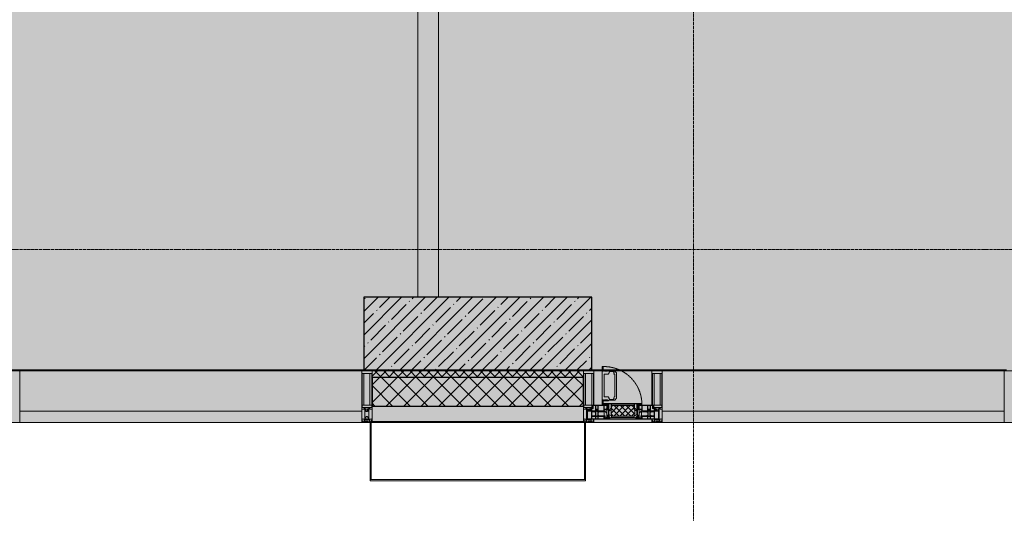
# Model space of a CAD drawing. Header units: millimetres. Extents: x -26894274 to 19789193, y -86687 to 22351.
# Tile 71 of 256: x 49468 to 54218, y -50172 to -47790. Entities that reach past the tile are written whole.
import ezdxf

# ---------------------------------------------------------------- set-up
doc = ezdxf.new("R2010")
doc.units = ezdxf.units.MM
doc.linetypes.add('-D1-02х01', pattern=[3, 2, -1])
doc.linetypes.add('-D1d1-15x02', pattern=[19, 15, -2, 0, -2])
for name, color, linetype, lineweight in [('_0', 7, 'Continuous', 13), ('A-200-M_WALL', 7, 'Continuous', 5), ('A-200-M_WALL_INT', 7, 'Continuous', 5), ('A-200-M_WALL_PAT', 7, 'Continuous', 5), ('A-214-M_CURT_WALL', 7, 'Continuous', 5), ('A-215-M_CURT_PANEL', 7, 'Continuous', 5), ('A-230-M_FLOOR', 7, 'Continuous', 5), ('A-280-M_COLUMN', 7, 'Continuous', 5), ('A-314-M_WINDOW', 7, 'Continuous', 5), ('S-280-M_COLUMN', 7, 'Continuous', 5), ('Z-060-M_DETAIL', 7, 'Continuous', 5), ('Оси', 7, 'Continuous', 5)]:
    doc.layers.add(name, color=color, linetype=linetype, lineweight=lineweight)

# ---------------------------------------------------------------- blocks, each defined once
blk = doc.blocks.new('System Panel - A_PAN_Glass-3811965-50_AS_Plan_09')
at = {"layer": 'A-215-M_CURT_PANEL'}
for p, q in [((825, 55), (-825, 55)), ((-825, 55), (-825, 0)), ((825, 0), (825, 55)), ((-825, 0), (825, 0))]:
    blk.add_line(p, q, dxfattribs=at)
blk = doc.blocks.new('Rectangular Mullion - R_StandardFrame_50Wx250H-3725449-50_AS_Plan_09')
at = {"layer": 'A-214-M_CURT_WALL'}
blk.add_line((33540, -505), (31890, -505), dxfattribs=at)
blk = doc.blocks.new('A_PAN_Створка - 383мм-V30-50_AS_Plan_09')
at = {"layer": 'A-215-M_CURT_PANEL'}
h = blk.add_hatch(dxfattribs=at)
h.set_pattern_fill('FP_14', color=256, style=0, pattern_type=2)
h.set_pattern_definition([(225, (16200, -754.981), (14.142136, -14.142136), []), (315, (16200, -754.981), (14.142136, 14.142136), [])])
h.paths.add_polyline_path([(-54.5, -31.8), (-54.9, -34.1), (-57.2, -36.4), (-57.2, -60.8), (-54.6, -63.4), (-53.6, -82.7), (54.6, -81.8), (54.6, -63.4), (57.2, -60.8), (57.2, -36.4), (54.9, -34.1), (54.5, -31.8)])
at = {"layer": 'A-314-M_WINDOW'}
for p, q in [((-67.9, -17), (-171, -17)), ((-171, -17), (-171, -57)), ((-171, -18.5), (-153.5, -18.5)), ((-153.5, -18.5), (-152, -20)), ((-152, -20), (-152, -73.5)), ((-150.5, -17), (-150.5, -29.4)), ((-132.4, -18.6), (-150.5, -18.6)), ((-150.5, -29.4), (-132.4, -29.4)), ((-150.5, -33.6), (-150.5, -68)), ((-136.3, -33.6), (-150.5, -33.6)), ((-137.2, -31), (-135.8, -35)), ((-132.5, -31), (-137.2, -31)), ((-132.1, -36.8), (-135.8, -35)), ((-132.5, -31.9), (-133.4, -33.7)), ((-133.4, -33.7), (-130.1, -35.3)), ((-132.5, -31.9), (-132.5, -31)), ((-132.4, -29.4), (-132.4, -18.6)), ((-132.1, -49), (-132.1, -36.8)), ((-131, -18.2), (-131, -29.5)), ((-120.8, -18.2), (-131, -18.2)), ((-131, -29.5), (-120.8, -29.5)), ((-131, -30.9), (-131, -33)), ((-120.8, -30.9), (-131, -30.9)), ((-129.4, -34.6), (-131, -33)), ((-130.1, -35.3), (-129.4, -34.6)), ((-130.1, -35.3), (-130.1, -50.4)), ((-122.4, -34.6), (-120.8, -33)), ((-121.7, -35.3), (-122.4, -34.6)), ((-118.4, -33.7), (-121.7, -35.3)), ((-121.7, -35.3), (-121.7, -50.4)), ((-120.8, -18.2), (-120.8, -29.5)), ((-120.8, -30.9), (-120.8, -33)), ((-119.7, -36.8), (-115.9, -35)), ((-119.7, -49), (-119.7, -36.8)), ((-119.3, -18.6), (-92.5, -18.6)), ((-119.3, -29.4), (-119.3, -18.6)), ((-92.5, -29.4), (-119.3, -29.4)), ((-119.3, -31), (-114.6, -31)), ((-119.3, -31.9), (-119.3, -31)), ((-119.3, -31.9), (-118.4, -33.7)), ((-114.6, -31), (-115.9, -35)), ((-94.1, -33.5), (-115.4, -33.5)), ((-89.9, -35.1), (-94.1, -33.5)), ((-92.5, -18.6), (-92.5, -29.4)), ((-90.8, -18.5), (-90.8, -29.4)), ((-87.3, -18.5), (-90.8, -18.5)), ((-90.8, -29.4), (-85.9, -29.4)), ((-89.9, -32.5), (-89.9, -35.1)), ((-85.9, -32.5), (-89.9, -32.5)), ((-89.9, -35.1), (-89.9, -50.9)), ((-87.3, -20.4), (-87.3, -18.5)), ((-87.3, -20.4), (-87.3, -21.9)), ((-84.8, -20.4), (-87.3, -20.4)), ((-87.3, -21.9), (-85.9, -21.9)), ((-85.9, -18.2), (-85.9, -20.4)), ((-75.9, -18.2), (-85.9, -18.2)), ((-85.9, -21.9), (-85.9, -29.4)), ((-85.9, -29.4), (-85.9, -32.5)), ((-85.9, -53.5), (-78, -45.6)), ((-83.4, -20.4), (-84.8, -20.4)), ((-70, -33.8), (-83.4, -20.4)), ((-78, -84), (-78, -23.5)), ((-78, -23.5), (-67.9, -23.5)), ((-78, -36.8), (-70, -36.8)), ((-78, -45.6), (-78, -36.8)), ((-75.9, -21.5), (-75.9, -18.2)), ((-75.9, -21.5), (-75.9, -23.5)), ((-74.9, -21.5), (-75.9, -21.5)), ((-75.9, -23.5), (-73, -23.5)), ((-74.9, -17.9), (-74.9, -21.5)), ((-68.9, -17.9), (-74.9, -17.9)), ((-67.2, -29.3), (-73, -23.5)), ((-61.4, -23.5), (-70, -32.1)), ((-70, -32.1), (-70, -62.5)), ((-70, -36.8), (-70, -33.8)), ((-68.9, -21.5), (-68.9, -17.9)), ((-67.9, -21.5), (-68.9, -21.5)), ((67.9, -17), (-67.9, -17)), ((-61.4, -23.5), (-67.9, -17)), ((-67.9, -17), (-67.9, -23.5)), ((-67.9, -17), (67.9, -17)), ((-67.9, -21.5), (-67.9, -23.5)), ((-67.9, -23.5), (-64.6, -26.8)), ((-67.9, -23.5), (-64.6, -26.8)), ((-64.6, -26.8), (-67.2, -29.3)), ((-64.6, -26.8), (-61.4, -23.5)), ((61.4, -23.5), (-61.4, -23.5)), ((67.9, -17), (61.4, -23.5)), ((70, -32.1), (61.4, -23.5)), ((61.4, -23.5), (64.6, -26.8)), ((67.9, -23.5), (64.6, -26.8)), ((64.6, -26.8), (67.9, -23.5)), ((64.6, -26.8), (67.2, -29.3)), ((67.2, -29.3), (73, -23.5)), ((67.9, -23.5), (67.9, -17)), ((171, -17), (67.9, -17)), ((67.9, -21.5), (67.9, -23.5)), ((67.9, -21.5), (68.9, -21.5)), ((67.9, -23.5), (78, -23.5)), ((68.9, -17.9), (74.9, -17.9)), ((68.9, -21.5), (68.9, -17.9)), ((70, -33.8), (83.4, -20.4)), ((70, -62.5), (70, -32.1)), ((70, -36.8), (70, -33.8)), ((78, -36.8), (70, -36.8)), ((75.9, -23.5), (73, -23.5)), ((74.9, -17.9), (74.9, -21.5)), ((74.9, -21.5), (75.9, -21.5)), ((75.9, -18.2), (85.9, -18.2)), ((75.9, -21.5), (75.9, -18.2)), ((75.9, -21.5), (75.9, -23.5)), ((78, -23.5), (78, -84)), ((78, -45.6), (78, -36.8)), ((85.9, -53.5), (78, -45.6)), ((83.4, -20.4), (84.8, -20.4)), ((84.8, -20.4), (87.3, -20.4)), ((85.9, -18.2), (85.9, -20.4)), ((85.9, -21.9), (85.9, -29.4)), ((87.3, -21.9), (85.9, -21.9)), ((85.9, -29.4), (85.9, -32.5)), ((90.8, -29.4), (85.9, -29.4)), ((85.9, -32.5), (89.9, -32.5)), ((87.3, -18.5), (90.8, -18.5)), ((87.3, -20.4), (87.3, -18.5)), ((87.3, -20.4), (87.3, -21.9)), ((89.9, -32.5), (89.9, -35.1)), ((89.9, -35.1), (94.1, -33.5)), ((89.9, -35.1), (89.9, -50.9)), ((90.8, -18.5), (90.8, -29.4)), ((92.5, -18.6), (92.5, -29.4)), ((119.3, -18.6), (92.5, -18.6)), ((92.5, -29.4), (119.3, -29.4)), ((94.1, -33.5), (115.4, -33.5)), ((114.6, -31), (115.9, -35)), ((119.3, -31), (114.6, -31)), ((119.7, -36.8), (115.9, -35)), ((119.3, -31.9), (118.4, -33.7)), ((118.4, -33.7), (121.7, -35.3)), ((119.3, -29.4), (119.3, -18.6)), ((119.3, -31.9), (119.3, -31)), ((119.7, -49), (119.7, -36.8)), ((120.8, -18.2), (120.8, -29.5)), ((120.8, -18.2), (131, -18.2)), ((131, -29.5), (120.8, -29.5)), ((120.8, -30.9), (120.8, -33)), ((120.8, -30.9), (131, -30.9)), ((122.4, -34.6), (120.8, -33)), ((121.7, -35.3), (122.4, -34.6)), ((121.7, -35.3), (121.7, -50.4)), ((129.4, -34.6), (131, -33)), ((130.1, -35.3), (129.4, -34.6)), ((133.4, -33.7), (130.1, -35.3)), ((130.1, -35.3), (130.1, -50.4)), ((131, -18.2), (131, -29.5)), ((131, -30.9), (131, -33)), ((132.1, -36.8), (135.8, -35)), ((132.1, -49), (132.1, -36.8)), ((132.4, -18.6), (150.5, -18.6)), ((132.4, -29.4), (132.4, -18.6)), ((150.5, -29.4), (132.4, -29.4)), ((132.5, -31), (137.2, -31)), ((132.5, -31.9), (132.5, -31)), ((132.5, -31.9), (133.4, -33.7)), ((137.2, -31), (135.8, -35)), ((136.3, -33.6), (150.5, -33.6)), ((150.5, -17), (150.5, -29.4)), ((150.5, -33.6), (150.5, -68)), ((153.5, -18.5), (152, -20)), ((152, -20), (152, -73.5)), ((171, -18.5), (153.5, -18.5)), ((171, -57), (171, -17)), ((-171, -55.5), (-152, -55.5)), ((-171, -57), (-156, -57)), ((-153, -60), (-153, -73.5)), ((-153, -73.5), (-150, -73.5)), ((-136.4, -52.4), (-150.5, -52.4)), ((-150.5, -56.6), (-132.4, -56.6)), ((-150.5, -68), (-143.5, -68)), ((-150.5, -69.5), (-150.5, -73.5)), ((-145, -69.5), (-150.5, -69.5)), ((-150, -73.5), (-150, -84)), ((-150, -84), (-78, -84)), ((-148.5, -81), (-148.5, -82.5)), ((-143.5, -81), (-148.5, -81)), ((-148.5, -82.5), (-132.4, -82.5)), ((-145, -69.5), (-145, -79.5)), ((-143.5, -68), (-143.5, -81)), ((-137.2, -54.8), (-135.8, -50.8)), ((-132.5, -54.8), (-137.2, -54.8)), ((-132.1, -49), (-135.8, -50.8)), ((-133.4, -52), (-130.1, -50.4)), ((-132.5, -53.8), (-133.4, -52)), ((-132.5, -53.8), (-132.5, -54.8)), ((-132.4, -56.6), (-132.4, -82.5)), ((-129.4, -51.1), (-131, -52.7)), ((-131, -55.1), (-131, -52.7)), ((-120.8, -55.1), (-131, -55.1)), ((-131, -56.5), (-131, -62.6)), ((-131, -56.5), (-120.8, -56.5)), ((-120.8, -62.6), (-131, -62.6)), ((-131, -64.6), (-120.8, -64.6)), ((-131, -82.5), (-131, -64.6)), ((-131, -82.5), (-120.8, -82.5)), ((-130.1, -50.4), (-129.4, -51.1)), ((-121.7, -50.4), (-122.4, -51.1)), ((-122.4, -51.1), (-120.8, -52.7)), ((-118.4, -52), (-121.7, -50.4)), ((-120.8, -55.1), (-120.8, -52.7)), ((-120.8, -56.5), (-120.8, -62.6)), ((-120.8, -82.5), (-120.8, -64.6)), ((-119.7, -49), (-115.9, -50.8)), ((-119.3, -53.8), (-118.4, -52)), ((-119.3, -53.8), (-119.3, -54.8)), ((-119.3, -54.8), (-114.6, -54.8)), ((-119.3, -56.6), (-119.3, -82.5)), ((-92.5, -56.6), (-119.3, -56.6)), ((-119.3, -82.5), (-92.5, -82.5)), ((-114.6, -54.8), (-115.9, -50.8)), ((-94.1, -52.5), (-115.3, -52.5)), ((-89.9, -50.9), (-94.1, -52.5)), ((-92.5, -56.6), (-92.5, -82.5)), ((-73.9, -87.5), (-91.5, -87.5)), ((-91.5, -87.5), (-91.5, -92)), ((-91.5, -92), (91.5, -92)), ((-90.8, -56.6), (-85.9, -56.6)), ((-90.8, -62.7), (-90.8, -56.6)), ((-80.4, -62.7), (-90.8, -62.7)), ((-90.8, -64.6), (-90.8, -82.5)), ((-80.1, -64.6), (-90.8, -64.6)), ((-90.8, -82.5), (-79.5, -82.5)), ((-89.9, -52.2), (-89.9, -50.9)), ((-89.9, -52.2), (-88.6, -53.5)), ((-85.9, -53.5), (-88.6, -53.5)), ((-85.9, -56.6), (-85.9, -53.5)), ((-78, -84), (-85, -84)), ((-85, -84), (-85, -87.5)), ((-85, -87.5), (-78, -87.5)), ((-80.4, -61.1), (-80.4, -62.7)), ((-78, -61.1), (-80.4, -61.1)), ((-80.1, -66.1), (-80.1, -64.6)), ((-78, -66.1), (-80.1, -66.1)), ((-79.5, -80.6), (-78, -80.6)), ((-79.5, -82.5), (-79.5, -80.6)), ((-78, -66.1), (-78, -61.1)), ((-78, -87.5), (-78, -84)), ((-78, -84), (-73.9, -84)), ((-70, -62.5), (-73.9, -62.5)), ((-73.9, -62.5), (-73.9, -87.5)), ((73.9, -62.5), (70, -62.5)), ((73.9, -87.5), (73.9, -62.5)), ((73.9, -84), (78, -84)), ((91.5, -87.5), (73.9, -87.5)), ((78, -61.1), (80.4, -61.1)), ((78, -66.1), (78, -61.1)), ((78, -66.1), (80.1, -66.1)), ((79.5, -80.6), (78, -80.6)), ((78, -87.5), (78, -84)), ((78, -84), (85, -84)), ((78, -84), (150, -84)), ((85, -87.5), (78, -87.5)), ((79.5, -82.5), (79.5, -80.6)), ((90.8, -82.5), (79.5, -82.5)), ((80.1, -64.6), (90.8, -64.6)), ((80.1, -66.1), (80.1, -64.6)), ((80.4, -61.1), (80.4, -62.7)), ((80.4, -62.7), (90.8, -62.7)), ((85, -84), (85, -87.5)), ((85.9, -53.5), (88.6, -53.5)), ((85.9, -56.6), (85.9, -53.5)), ((90.8, -56.6), (85.9, -56.6)), ((89.9, -52.2), (88.6, -53.5)), ((89.9, -50.9), (94.1, -52.5)), ((89.9, -52.2), (89.9, -50.9)), ((90.8, -62.7), (90.8, -56.6)), ((90.8, -64.6), (90.8, -82.5)), ((91.5, -92), (91.5, -87.5)), ((92.5, -56.6), (119.3, -56.6)), ((92.5, -56.6), (92.5, -82.5)), ((119.3, -82.5), (92.5, -82.5)), ((94.1, -52.5), (115.3, -52.5)), ((114.6, -54.8), (115.9, -50.8)), ((119.3, -54.8), (114.6, -54.8)), ((119.7, -49), (115.9, -50.8)), ((118.4, -52), (121.7, -50.4)), ((119.3, -53.8), (118.4, -52)), ((119.3, -53.8), (119.3, -54.8)), ((119.3, -56.6), (119.3, -82.5)), ((122.4, -51.1), (120.8, -52.7)), ((120.8, -55.1), (120.8, -52.7)), ((120.8, -55.1), (131, -55.1)), ((120.8, -56.5), (120.8, -62.6)), ((131, -56.5), (120.8, -56.5)), ((120.8, -62.6), (131, -62.6)), ((120.8, -82.5), (120.8, -64.6)), ((131, -64.6), (120.8, -64.6)), ((131, -82.5), (120.8, -82.5)), ((121.7, -50.4), (122.4, -51.1)), ((130.1, -50.4), (129.4, -51.1)), ((129.4, -51.1), (131, -52.7)), ((133.4, -52), (130.1, -50.4)), ((131, -55.1), (131, -52.7)), ((131, -56.5), (131, -62.6)), ((131, -82.5), (131, -64.6)), ((132.1, -49), (135.8, -50.8)), ((150.5, -56.6), (132.4, -56.6)), ((132.4, -56.6), (132.4, -82.5)), ((148.5, -82.5), (132.4, -82.5)), ((132.5, -53.8), (133.4, -52)), ((132.5, -53.8), (132.5, -54.8)), ((132.5, -54.8), (137.2, -54.8)), ((137.2, -54.8), (135.8, -50.8)), ((136.4, -52.4), (150.5, -52.4)), ((143.5, -68), (143.5, -81)), ((150.5, -68), (143.5, -68)), ((143.5, -81), (148.5, -81)), ((145, -69.5), (150.5, -69.5)), ((145, -69.5), (145, -79.5)), ((148.5, -81), (148.5, -82.5)), ((150, -84), (150, -73.5)), ((150, -73.5), (153, -73.5)), ((150.5, -69.5), (150.5, -73.5)), ((171, -55.5), (152, -55.5)), ((153, -73.5), (153, -60)), ((156, -57), (171, -57))]:
    blk.add_line(p, q, dxfattribs=at)
for centre, start, end in [((-156, -60), 0, 90), ((156, -60), 90, 180)]:
    blk.add_arc(centre, 3, start, end, dxfattribs=at)
at = {"layer": 'A-314-M_WINDOW', "linetype": '-D1-02х01'}
blk.add_arc((91.4, -87.5), 183, 181.4091, 271.1445, dxfattribs=at)
at = {"layer": 'Z-060-M_DETAIL'}
for p, q in [((-70, -32.1), (-61.4, -23.5)), ((-70, -62.5), (-70, -32.1)), ((-67.8, -38.3), (-65.7, -37.4)), ((-67.8, -55.7), (-67.8, -38.3)), ((-65.7, -37.4), (-60.8, -34.7)), ((61.4, -23.5), (-61.4, -23.5)), ((-60.8, -34.7), (-57.3, -35.9)), ((-55.2, -33.8), (-57.3, -35.9)), ((-54.9, -34.1), (-57.2, -36.4)), ((-57.2, -36.4), (-57.2, -60.8)), ((-55.2, -33.8), (-54.8, -31.5)), ((-54.9, -25.8), (-53.9, -24.8)), ((-54.9, -29.5), (-54.9, -25.8)), ((-53.9, -30.5), (-54.9, -29.5)), ((-54.5, -31.8), (-54.9, -34.1)), ((0, -31.5), (-54.8, -31.5)), ((54.5, -31.8), (-54.5, -31.8)), ((-53.9, -24.8), (53.9, -24.8)), ((53.9, -30.5), (-53.9, -30.5)), ((0, -31.5), (54.8, -31.5)), ((54.9, -25.8), (53.9, -24.8)), ((53.9, -30.5), (54.9, -29.5)), ((54.9, -34.1), (54.5, -31.8)), ((55.2, -33.8), (54.8, -31.5)), ((54.9, -29.5), (54.9, -25.8)), ((57.2, -36.4), (54.9, -34.1)), ((55.2, -33.8), (57.3, -35.9)), ((57.2, -60.8), (57.2, -36.4)), ((60.8, -34.7), (57.3, -35.9)), ((65.7, -37.4), (60.8, -34.7)), ((70, -32.1), (61.4, -23.5)), ((67.8, -38.3), (65.7, -37.4)), ((67.8, -55.7), (67.8, -38.3)), ((70, -62.5), (70, -32.1)), ((-91.5, -87.5), (-73.9, -87.5)), ((-91.5, -92), (-91.5, -87.5)), ((-91.5, -92), (91.5, -92)), ((-83.4, -90.3), (-83.4, -87.5)), ((-83.4, -90.3), (-69.4, -90.3)), ((-73.9, -62.5), (-70, -62.5)), ((-73.9, -87.5), (-73.9, -62.5)), ((-69.4, -66.5), (-73.9, -66.5)), ((-73.9, -81.5), (-69.4, -81.5)), ((-69.4, -85.5), (-73.9, -85.5)), ((-69.4, -81.5), (-69.4, -66.5)), ((-69.4, -90.3), (-69.4, -85.5)), ((-61.7, -62.5), (-67.9, -62.5)), ((-67.9, -62.5), (-67.9, -89.3)), ((-67.9, -89.3), (-66.9, -90.3)), ((-66, -56.5), (-67.8, -55.7)), ((-66.9, -90.3), (-57.4, -90.3)), ((-66, -56.5), (-62, -59.1)), ((-62, -59.1), (-60.7, -61)), ((-61.7, -64.9), (-61.7, -62.5)), ((-60.1, -67.7), (-61.7, -64.9)), ((-60.7, -61), (-57.4, -61)), ((-56.4, -67.7), (-60.1, -67.7)), ((-57.4, -61), (-54.9, -63.5)), ((-57.4, -90.3), (-56.4, -89.4)), ((-57.2, -60.8), (-54.6, -63.4)), ((-56.4, -89.4), (-56.4, -67.7)), ((-54.9, -63.5), (-54.9, -81.9)), ((-54.9, -81.9), (-53.8, -83)), ((-54.9, -85.6), (-53.9, -84.6)), ((-54.9, -89.3), (-54.9, -85.6)), ((-53.9, -90.3), (-54.9, -89.3)), ((-54.6, -63.4), (-54.6, -81.8)), ((-54.6, -81.8), (-53.6, -82.7)), ((-53.9, -84.6), (53.9, -84.6)), ((53.9, -90.3), (-53.9, -90.3)), ((53.8, -83), (-53.8, -83)), ((-53.6, -82.7), (53.6, -82.7)), ((53.6, -82.7), (54.6, -81.8)), ((54.9, -81.9), (53.8, -83)), ((54.9, -85.6), (53.9, -84.6)), ((53.9, -90.3), (54.9, -89.3)), ((54.6, -63.4), (57.2, -60.8)), ((54.6, -81.8), (54.6, -63.4)), ((57.4, -61), (54.9, -63.5)), ((54.9, -63.5), (54.9, -81.9)), ((54.9, -89.3), (54.9, -85.6)), ((56.4, -67.7), (60.1, -67.7)), ((56.4, -89.4), (56.4, -67.7)), ((57.4, -90.3), (56.4, -89.4)), ((60.7, -61), (57.4, -61)), ((66.9, -90.3), (57.4, -90.3)), ((60.1, -67.7), (61.7, -64.9)), ((62, -59.1), (60.7, -61)), ((61.7, -62.5), (67.9, -62.5)), ((61.7, -64.9), (61.7, -62.5)), ((66, -56.5), (62, -59.1)), ((66, -56.5), (67.8, -55.7)), ((67.9, -89.3), (66.9, -90.3)), ((67.9, -62.5), (67.9, -89.3)), ((69.4, -66.5), (73.9, -66.5)), ((69.4, -81.5), (69.4, -66.5)), ((73.9, -81.5), (69.4, -81.5)), ((69.4, -85.5), (73.9, -85.5)), ((69.4, -90.3), (69.4, -85.5)), ((83.4, -90.3), (69.4, -90.3)), ((73.9, -62.5), (70, -62.5)), ((73.9, -87.5), (73.9, -62.5)), ((91.5, -87.5), (73.9, -87.5)), ((83.4, -90.3), (83.4, -87.5)), ((91.5, -92), (91.5, -87.5))]:
    blk.add_line(p, q, dxfattribs=at)
at = {"layer": 'Z-060-M_DETAIL', "color": 9, "true_color": 0xc8c8c8}
for p, q in [((95.1, -87.5), (95.1, -105.1)), ((99.6, -87.5), (95.1, -87.5)), ((99.6, -270.5), (99.6, -87.5)), ((39.7, -109), (31.1, -117.6)), ((31.1, -117.6), (31.1, -240.4)), ((41.4, -123.8), (39.1, -124.2)), ((39.1, -179), (39.1, -124.2)), ((70.1, -109), (39.7, -109)), ((41.4, -123.8), (43.5, -121.7)), ((45, -113.3), (42.3, -118.2)), ((42.3, -118.2), (43.5, -121.7)), ((45.9, -111.2), (45, -113.3)), ((63.3, -111.2), (45.9, -111.2)), ((64.1, -113), (63.3, -111.2)), ((64.1, -113), (66.7, -117)), ((66.7, -117), (68.6, -118.3)), ((68.6, -118.3), (68.6, -121.6)), ((68.6, -121.6), (71.1, -124.1)), ((70.1, -105.1), (70.1, -109)), ((95.1, -105.1), (70.1, -105.1)), ((71.1, -124.1), (89.5, -124.1)), ((74.1, -109.6), (74.1, -105.1)), ((89.1, -109.6), (74.1, -109.6)), ((89.1, -105.1), (89.1, -109.6)), ((89.5, -124.1), (90.6, -125.2)), ((90.6, -125.2), (90.6, -232.8)), ((93.1, -109.6), (93.1, -105.1)), ((97.9, -109.6), (93.1, -109.6)), ((97.9, -95.6), (95.1, -95.6)), ((97.9, -95.6), (97.9, -109.6)), ((39.1, -179), (39.1, -233.8)), ((41.4, -234.2), (39.1, -233.8)), ((41.4, -234.2), (43.5, -236.3)), ((42.3, -239.8), (43.5, -236.3)), ((68.6, -236.4), (71.1, -233.9)), ((68.6, -239.7), (68.6, -236.4)), ((71.1, -233.9), (89.5, -233.9)), ((89.5, -233.9), (90.6, -232.8)), ((39.7, -249), (31.1, -240.4)), ((70.1, -249), (39.7, -249)), ((45, -244.7), (42.3, -239.8)), ((45.9, -246.8), (45, -244.7)), ((63.3, -246.8), (45.9, -246.8)), ((64.1, -245), (63.3, -246.8)), ((64.1, -245), (66.7, -241)), ((66.7, -241), (68.6, -239.7)), ((70.1, -252.9), (70.1, -249)), ((95.1, -252.9), (70.1, -252.9)), ((74.1, -248.4), (74.1, -252.9)), ((89.1, -248.4), (74.1, -248.4)), ((89.1, -252.9), (89.1, -248.4)), ((93.1, -248.4), (93.1, -252.9)), ((97.9, -248.4), (93.1, -248.4)), ((95.1, -270.5), (95.1, -252.9)), ((97.9, -262.4), (95.1, -262.4)), ((99.6, -270.5), (95.1, -270.5)), ((97.9, -262.4), (97.9, -248.4))]:
    blk.add_line(p, q, dxfattribs=at)
blk = doc.blocks.new('Rectangular Mullion - R_StandardFrame_50Wx250H-V26-50_AS_Plan_09')
at = {"layer": 'A-214-M_CURT_WALL'}
for p, q in [((34660, -505), (34700.4, -505)), ((34729.9, -505), (34940, -505)), ((34660, -755), (34940, -755))]:
    blk.add_line(p, q, dxfattribs=at)
blk = doc.blocks.new('Rectangular Mullion - 50Wx250H-V31-50_AS_Plan_09')
at = {"layer": 'Z-060-M_DETAIL'}
for p, q in [((-25, 84), (-25, 250)), ((-25, 250), (0, 250)), ((25, 250), (0, 250)), ((25, 65.2), (25, 250)), ((-23, 237.3), (0, 237.3)), ((-23, 237.3), (-23, 84)), ((-14.9, 84), (-14.9, 237.3)), ((23, 237.3), (0, 237.3)), ((14.9, 84), (14.9, 237.3)), ((23, 237.3), (23, 73.6)), ((0, 84), (-15, 84)), ((-0.5, 73.6), (-15, 73.6)), ((-10, 71.3), (-12, 71.3)), ((-10, 57.4), (-10, 71.3)), ((-7, 65.2), (-5.9, 67.3)), ((-7, 65.2), (-7, 57)), ((-4.1, 67.3), (-5.9, 67.3)), ((-4.1, 67.3), (-2.9, 65.1)), ((-2.9, 65.1), (-2.9, 57)), ((0, 84), (23, 84)), ((0.5, 73.6), (23, 73.6)), ((4.1, 67.3), (2.9, 65.1)), ((2.9, 65.1), (2.9, 57)), ((4.1, 67.3), (5.9, 67.3)), ((7, 65.2), (5.9, 67.3)), ((7, 65.2), (7, 54.7)), ((8.7, 53), (7, 54.7)), ((8.7, 53), (10, 53)), ((10, 71.3), (14, 71.3)), ((10, 53), (10, 71.3)), ((10, 53), (10, 17)), ((14, 71.3), (14, 65.2)), ((14, 65.2), (25, 65.2)), ((-23.8, 14.6), (-25, 14.2)), ((-25, 0), (-25, 14.2)), ((-23.8, 17), (-23.8, 14.6)), ((-22.5, 10.6), (-23.8, 14.6)), ((-22.5, 10.6), (-23.7, 9.9)), ((-23.7, 1.3), (-23.7, 9.9)), ((-23.7, 1.3), (-11.8, 1.3)), ((-23.2, 10.2), (-22.5, 8)), ((-22.5, 8), (-22.5, 4.5)), ((-21.3, 4.5), (-22.5, 4.5)), ((-22.3, 17), (-22.3, 16)), ((-22.3, 16), (-21.3, 16)), ((-19.9, 17), (-21.3, 16)), ((-21.3, 4.5), (-21.3, 6.5)), ((-21.3, 6.5), (-14.2, 6.5)), ((-18.4, 16.6), (-18.4, 16.7)), ((-7.4, 16.6), (-18.4, 16.6)), ((-14.2, 6.5), (-14.2, 4.5)), ((-13.2, 4.5), (-14.2, 4.5)), ((-13.2, 4.5), (-12.2, 7.2)), ((-12.7, 7.6), (-11.3, 11.4)), ((-12.7, 7.6), (-11.8, 6.9)), ((-12.2, 9), (-12.2, 14.8)), ((-12.2, 14.8), (0, 14.8)), ((-11.8, 1.3), (-11.8, 6.9)), ((-10.5, 11.2), (-11.3, 11.4)), ((-10.5, 1.5), (-10.5, 11.2)), ((-4.8, 1.5), (-10.5, 1.5)), ((0, 8), (-4.8, 8)), ((-4.8, 1.5), (-4.8, 8)), ((-2.6, 16.8), (0, 16.8)), ((2.6, 16.8), (0, 16.8)), ((0, 14.8), (0, 16.8)), ((0, 14.8), (0, 16.8)), ((12.2, 14.8), (0, 14.8)), ((0, 0), (0, 8)), ((0, 8), (4.8, 8)), ((0, 0), (0, 8)), ((4.8, 1.5), (4.8, 8)), ((4.8, 1.5), (10.5, 1.5)), ((8.5, 23), (6, 25.5)), ((6, 18), (7.4, 18)), ((7.4, 18), (7.4, 16.6)), ((7.4, 16.6), (18.4, 16.6)), ((7.5, 18.5), (8.5, 18.5)), ((7.5, 17), (7.5, 18.5)), ((10, 17), (7.5, 17)), ((8.5, 18.5), (8.5, 23)), ((10.5, 11.2), (11.3, 11.4)), ((10.5, 1.5), (10.5, 11.2)), ((12.7, 7.6), (11.3, 11.4)), ((12.7, 7.6), (11.8, 6.9)), ((11.8, 1.3), (11.8, 6.9)), ((23.7, 1.3), (11.8, 1.3)), ((12.2, 9), (12.2, 14.8)), ((13.2, 4.5), (12.2, 7.2)), ((13.2, 4.5), (14.2, 4.5)), ((21.3, 6.5), (14.2, 6.5)), ((14.2, 6.5), (14.2, 4.5)), ((18.4, 16.6), (19, 17.6)), ((19, 17.6), (21.3, 16)), ((22.3, 16), (21.3, 16)), ((21.3, 4.5), (21.3, 6.5)), ((21.3, 4.5), (22.5, 4.5)), ((22.3, 17), (22.3, 16)), ((22.3, 17), (23.8, 17)), ((22.5, 10.6), (23.8, 14.6)), ((22.5, 10.6), (23.7, 9.9)), ((23.2, 10.2), (22.5, 8)), ((22.5, 8), (22.5, 4.5)), ((23.7, 1.3), (23.7, 9.9)), ((23.8, 17), (23.8, 14.6)), ((23.8, 14.6), (25, 14.2)), ((25, 0), (25, 14.2)), ((-25, 0), (0, 0)), ((25, 0), (0, 0))]:
    blk.add_line(p, q, dxfattribs=at)
for centre, start, end in [((-0.5, 73.1), 360, 90), ((0.5, 73.1), 90, 180)]:
    blk.add_arc(centre, 0.5, start, end, dxfattribs=at)
blk = doc.blocks.new('Rectangular Mullion - R_StandardFrame_50Wx250H-3548423-50_AS_Plan_09')
at = {"layer": 'A-214-M_CURT_WALL', "lineweight": 9}
for p, q in [((-25, -17), (-25, 0)), ((-25, 0), (25, 0)), ((25, 0), (25, -250)), ((-25, -250), (-25, -84)), ((25, -250), (-25, -250))]:
    blk.add_line(p, q, dxfattribs=at)
blk = doc.blocks.new('Rectangular Mullion - R_StandardFrame_50Wx250H-3812575-50_AS_Plan_09')
at = {"layer": 'A-214-M_CURT_WALL', "lineweight": 9}
for p, q in [((-50, -250), (-50, 0)), ((-50, 0), (0, 0)), ((0, 0), (0, -250)), ((0, -250), (-50, -250))]:
    blk.add_line(p, q, dxfattribs=at)
blk = doc.blocks.new('Rectangular Mullion - 50Wx250H-2623690-50_AS_Plan_09')
at = {"layer": 'Z-060-M_DETAIL'}
for p, q in [((-25, 65.2), (-25, 250)), ((-25, 250), (0, 250)), ((25, 250), (0, 250)), ((25, 65.2), (25, 250)), ((-23, 237.3), (0, 237.3)), ((-23, 237.3), (-23, 73.6)), ((-14.9, 84), (-14.9, 237.3)), ((23, 237.3), (0, 237.3)), ((14.9, 84), (14.9, 237.3)), ((23, 237.3), (23, 73.6)), ((-14, 65.2), (-25, 65.2)), ((0, 84), (-23, 84)), ((-0.5, 73.6), (-23, 73.6)), ((-14, 71.3), (-14, 65.2)), ((-10, 71.3), (-14, 71.3)), ((-10, 53), (-10, 71.3)), ((-8.7, 53), (-10, 53)), ((-10, 53), (-10, 17)), ((-8.7, 53), (-7, 54.7)), ((-7, 65.2), (-5.9, 67.3)), ((-7, 65.2), (-7, 54.7)), ((-4.1, 67.3), (-5.9, 67.3)), ((-4.1, 67.3), (-2.9, 65.1)), ((-2.9, 65.1), (-2.9, 54.6)), ((-1.3, 53), (-2.9, 54.6)), ((0, 53), (-1.3, 53)), ((0, 84), (23, 84)), ((0, 53), (1.3, 53)), ((0.5, 73.6), (23, 73.6)), ((1.3, 53), (2.9, 54.6)), ((4.1, 67.3), (2.9, 65.1)), ((2.9, 65.1), (2.9, 54.6)), ((4.1, 67.3), (5.9, 67.3)), ((7, 65.2), (5.9, 67.3)), ((7, 65.2), (7, 54.7)), ((8.7, 53), (7, 54.7)), ((8.7, 53), (10, 53)), ((10, 71.3), (14, 71.3)), ((10, 53), (10, 71.3)), ((10, 53), (10, 17)), ((14, 71.3), (14, 65.2)), ((14, 65.2), (25, 65.2)), ((-23.8, 14.6), (-25, 14.2)), ((-25, 0), (-25, 14.2)), ((-22.3, 17), (-23.8, 17)), ((-23.8, 17), (-23.8, 14.6)), ((-22.5, 10.6), (-23.8, 14.6)), ((-22.5, 10.6), (-23.7, 9.9)), ((-23.7, 1.3), (-23.7, 9.9)), ((-23.7, 1.3), (-11.8, 1.3)), ((-23.2, 10.2), (-22.5, 8)), ((-22.5, 8), (-22.5, 4.5)), ((-21.3, 4.5), (-22.5, 4.5)), ((-22.3, 17), (-22.3, 16)), ((-22.3, 16), (-21.3, 16)), ((-19, 17.6), (-21.3, 16)), ((-21.3, 4.5), (-21.3, 6.5)), ((-21.3, 6.5), (-14.2, 6.5)), ((-18.4, 16.6), (-19, 17.6)), ((-7.4, 16.6), (-18.4, 16.6)), ((-14.2, 6.5), (-14.2, 4.5)), ((-13.2, 4.5), (-14.2, 4.5)), ((-13.2, 4.5), (-12.2, 7.2)), ((-12.7, 7.6), (-11.3, 11.4)), ((-12.7, 7.6), (-11.8, 6.9)), ((-12.2, 9), (-12.2, 14.8)), ((-12.2, 14.8), (0, 14.8)), ((-11.8, 1.3), (-11.8, 6.9)), ((-10.5, 11.2), (-11.3, 11.4)), ((-10.5, 1.5), (-10.5, 11.2)), ((-4.8, 1.5), (-10.5, 1.5)), ((-10, 17), (-7.5, 17)), ((-8.5, 23), (-1.5, 30)), ((-8.5, 18.5), (-8.5, 23)), ((-7.5, 18.5), (-8.5, 18.5)), ((-7.5, 17), (-7.5, 18.5)), ((-7.4, 18), (-7.4, 16.6)), ((-2.6, 18), (-7.4, 18)), ((0, 8), (-4.8, 8)), ((-4.8, 1.5), (-4.8, 8)), ((-2.6, 18), (-2.6, 16.8)), ((-2.6, 16.8), (0, 16.8)), ((-1.5, 30), (0, 30)), ((1.5, 30), (0, 30)), ((2.6, 16.8), (0, 16.8)), ((0, 14.8), (0, 16.8)), ((0, 14.8), (0, 16.8)), ((12.2, 14.8), (0, 14.8)), ((0, 0), (0, 8)), ((0, 8), (4.8, 8)), ((0, 0), (0, 8)), ((8.5, 23), (1.5, 30)), ((2.6, 18), (2.6, 16.8)), ((2.6, 18), (7.4, 18)), ((4.8, 1.5), (4.8, 8)), ((4.8, 1.5), (10.5, 1.5)), ((7.4, 18), (7.4, 16.6)), ((7.4, 16.6), (18.4, 16.6)), ((7.5, 18.5), (8.5, 18.5)), ((7.5, 17), (7.5, 18.5)), ((10, 17), (7.5, 17)), ((8.5, 18.5), (8.5, 23)), ((10.5, 11.2), (11.3, 11.4)), ((10.5, 1.5), (10.5, 11.2)), ((12.7, 7.6), (11.3, 11.4)), ((12.7, 7.6), (11.8, 6.9)), ((11.8, 1.3), (11.8, 6.9)), ((23.7, 1.3), (11.8, 1.3)), ((12.2, 9), (12.2, 14.8)), ((13.2, 4.5), (12.2, 7.2)), ((13.2, 4.5), (14.2, 4.5)), ((21.3, 6.5), (14.2, 6.5)), ((14.2, 6.5), (14.2, 4.5)), ((18.4, 16.6), (19, 17.6)), ((19, 17.6), (21.3, 16)), ((22.3, 16), (21.3, 16)), ((21.3, 4.5), (21.3, 6.5)), ((21.3, 4.5), (22.5, 4.5)), ((22.3, 17), (22.3, 16)), ((22.3, 17), (23.8, 17)), ((22.5, 10.6), (23.8, 14.6)), ((22.5, 10.6), (23.7, 9.9)), ((23.2, 10.2), (22.5, 8)), ((22.5, 8), (22.5, 4.5)), ((23.7, 1.3), (23.7, 9.9)), ((23.8, 17), (23.8, 14.6)), ((23.8, 14.6), (25, 14.2)), ((25, 0), (25, 14.2)), ((-25, 0), (0, 0)), ((25, 0), (0, 0))]:
    blk.add_line(p, q, dxfattribs=at)
for centre, start, end in [((-0.5, 73.1), 360, 90), ((0.5, 73.1), 90, 180)]:
    blk.add_arc(centre, 0.5, start, end, dxfattribs=at)
blk = doc.blocks.new('Rectangular Mullion - 50Wx250H-V70-50_AS_Plan_09')
at = {"layer": 'Z-060-M_DETAIL'}
for p, q in [((-25, 65.2), (-25, 250)), ((-25, 250), (0, 250)), ((25, 250), (0, 250)), ((25, 84), (25, 250)), ((-23, 237.3), (0, 237.3)), ((-23, 237.3), (-23, 73.6)), ((-14.9, 84), (-14.9, 237.3)), ((23, 237.3), (0, 237.3)), ((14.9, 84), (14.9, 237.3)), ((23, 237.3), (23, 84)), ((-14, 65.2), (-25, 65.2)), ((0, 84), (-23, 84)), ((-0.5, 73.6), (-23, 73.6)), ((-14, 71.3), (-14, 65.2)), ((-10, 71.3), (-14, 71.3)), ((-10, 53), (-10, 71.3)), ((-8.7, 53), (-10, 53)), ((-10, 53), (-10, 17)), ((-8.7, 53), (-7, 54.7)), ((-7, 65.2), (-5.9, 67.3)), ((-7, 65.2), (-7, 54.7)), ((-4.1, 67.3), (-5.9, 67.3)), ((-4.1, 67.3), (-2.9, 65.1)), ((-2.9, 65.1), (-2.9, 57)), ((0, 84), (15, 84)), ((0.5, 73.6), (15, 73.6)), ((4.1, 67.3), (2.9, 65.1)), ((2.9, 65.1), (2.9, 57)), ((4.1, 67.3), (5.9, 67.3)), ((7, 65.2), (5.9, 67.3)), ((7, 65.2), (7, 57)), ((10, 71.3), (12, 71.3)), ((10, 57.4), (10, 71.3)), ((-23.8, 14.6), (-25, 14.2)), ((-25, 0), (-25, 14.2)), ((-22.3, 17), (-23.8, 17)), ((-23.8, 17), (-23.8, 14.6)), ((-22.5, 10.6), (-23.8, 14.6)), ((-22.5, 10.6), (-23.7, 9.9)), ((-23.7, 1.3), (-23.7, 9.9)), ((-23.7, 1.3), (-11.8, 1.3)), ((-23.2, 10.2), (-22.5, 8)), ((-22.5, 8), (-22.5, 4.5)), ((-21.3, 4.5), (-22.5, 4.5)), ((-22.3, 17), (-22.3, 16)), ((-22.3, 16), (-21.3, 16)), ((-19, 17.6), (-21.3, 16)), ((-21.3, 4.5), (-21.3, 6.5)), ((-21.3, 6.5), (-14.2, 6.5)), ((-18.4, 16.6), (-19, 17.6)), ((-7.4, 16.6), (-18.4, 16.6)), ((-14.2, 6.5), (-14.2, 4.5)), ((-13.2, 4.5), (-14.2, 4.5)), ((-13.2, 4.5), (-12.2, 7.2)), ((-12.7, 7.6), (-11.3, 11.4)), ((-12.7, 7.6), (-11.8, 6.9)), ((-12.2, 9), (-12.2, 14.8)), ((-12.2, 14.8), (0, 14.8)), ((-11.8, 1.3), (-11.8, 6.9)), ((-10.5, 11.2), (-11.3, 11.4)), ((-10.5, 1.5), (-10.5, 11.2)), ((-4.8, 1.5), (-10.5, 1.5)), ((-10, 17), (-7.5, 17)), ((-8.5, 23), (-6, 25.5)), ((-8.5, 18.5), (-8.5, 23)), ((-7.5, 18.5), (-8.5, 18.5)), ((-7.5, 17), (-7.5, 18.5)), ((-7.4, 18), (-7.4, 16.6)), ((-6, 18), (-7.4, 18)), ((0, 8), (-4.8, 8)), ((-4.8, 1.5), (-4.8, 8)), ((-2.6, 16.8), (0, 16.8)), ((2.6, 16.8), (0, 16.8)), ((0, 14.8), (0, 16.8)), ((0, 14.8), (0, 16.8)), ((12.2, 14.8), (0, 14.8)), ((0, 0), (0, 8)), ((0, 8), (4.8, 8)), ((0, 0), (0, 8)), ((4.8, 1.5), (4.8, 8)), ((4.8, 1.5), (10.5, 1.5)), ((7.4, 16.6), (18.4, 16.6)), ((10.5, 11.2), (11.3, 11.4)), ((10.5, 1.5), (10.5, 11.2)), ((12.7, 7.6), (11.3, 11.4)), ((12.7, 7.6), (11.8, 6.9)), ((11.8, 1.3), (11.8, 6.9)), ((23.7, 1.3), (11.8, 1.3)), ((12.2, 9), (12.2, 14.8)), ((13.2, 4.5), (12.2, 7.2)), ((13.2, 4.5), (14.2, 4.5)), ((21.3, 6.5), (14.2, 6.5)), ((14.2, 6.5), (14.2, 4.5)), ((19.9, 17), (21.3, 16)), ((22.3, 16), (21.3, 16)), ((21.3, 4.5), (21.3, 6.5)), ((21.3, 4.5), (22.5, 4.5)), ((22.3, 17), (22.3, 16)), ((22.5, 10.6), (23.8, 14.6)), ((22.5, 10.6), (23.7, 9.9)), ((23.2, 10.2), (22.5, 8)), ((22.5, 8), (22.5, 4.5)), ((23.7, 1.3), (23.7, 9.9)), ((23.8, 17), (23.8, 14.6)), ((23.8, 14.6), (25, 14.2)), ((25, 0), (25, 14.2)), ((-25, 0), (0, 0)), ((25, 0), (0, 0))]:
    blk.add_line(p, q, dxfattribs=at)
for centre, start, end in [((-0.5, 73.1), 360, 90), ((0.5, 73.1), 90, 180)]:
    blk.add_arc(centre, 0.5, start, end, dxfattribs=at)
blk = doc.blocks.new('Rectangular Mullion - R_StandardFrame_50Wx250H-3548768-50_AS_Plan_09')
at = {"layer": 'A-214-M_CURT_WALL', "lineweight": 9}
for p, q in [((0, 0), (-50, 0)), ((-50, 0), (-50, -17)), ((0, -250), (0, 0)), ((-50, -84), (-50, -250)), ((-50, -250), (0, -250))]:
    blk.add_line(p, q, dxfattribs=at)
blk = doc.blocks.new('RST_AR_KMN_R22_B1_FCD_rvt-1-50_AS_Plan_09')
at = {"layer": 'A-200-M_WALL_PAT'}
h = blk.add_hatch(dxfattribs=at)
h.set_pattern_fill('FP_4', color=256, style=0, pattern_type=2)
h.set_pattern_definition([(45, (0, 0), (-21.213203, 21.213203), []), (135, (0, 0), (-21.213203, -21.213203), [])])
h.paths.add_polyline_path([(16010, -535), (16010, -505), (14990, -505), (14990, -535), (15985.7, -535)])
h = blk.add_hatch(dxfattribs=at)
h.set_pattern_fill('FP_5', color=256, style=0, pattern_type=2)
h.set_pattern_definition([(45, (0, 0), (-42.4264, 42.4264), []), (135, (0, 0), (-42.4264, -42.4264), [])])
h.paths.add_polyline_path([(14990, -675), (16010, -675), (16010, -535), (14990, -535)])
at = {"layer": 'A-200-M_WALL'}
for p, q in [((16010, -505), (14990, -505)), ((14990, -505), (14990, -535)), ((16010, -535), (16010, -505)), ((14990, -675), (14990, -750)), ((16010, -750), (16010, -675)), ((14990, -750), (14990, -755)), ((14990, -750), (16010, -750)), ((14990, -755), (16010, -755)), ((16010, -755), (16010, -750))]:
    blk.add_line(p, q, dxfattribs=at)
at = {"layer": 'A-200-M_WALL', "lineweight": 25}
for p, q in [((14990, -535), (14990, -675)), ((14990, -535), (16010, -535)), ((16010, -675), (16010, -535)), ((14990, -675), (16010, -675))]:
    blk.add_line(p, q, dxfattribs=at)
at = {"layer": 'A-280-M_COLUMN', "lineweight": 18}
for p, q in [((14980, -755), (14980, -1030.1)), ((14985, -755), (14980, -755)), ((14985, -1030.1), (14985, -755)), ((16015, -755), (16015, -1030.1)), ((16020, -755), (16015, -755)), ((16020, -1030.1), (16020, -755)), ((14980, -1030.1), (14985, -1030.1)), ((14980, -1030.1), (14980, -1035.1)), ((16020, -1030.1), (14980, -1030.1)), ((14980, -1035.1), (16020, -1035.1)), ((16015, -1030.1), (16020, -1030.1)), ((16020, -1035.1), (16020, -1030.1))]:
    blk.add_line(p, q, dxfattribs=at)
at = {"layer": 'A-214-M_CURT_WALL', "lineweight": 5, "extrusion": (0, 0, -1), "rotation": 180}
for name, p in [('Rectangular Mullion - R_StandardFrame_50Wx250H-3548423-50_AS_Plan_09', (-13265, -755)), ('Rectangular Mullion - R_StandardFrame_50Wx250H-3812575-50_AS_Plan_09', (-14990, -755)), ('Rectangular Mullion - R_StandardFrame_50Wx250H-3548423-50_AS_Plan_09', (-16365, -755)), ('Rectangular Mullion - R_StandardFrame_50Wx250H-3812575-50_AS_Plan_09', (-18090, -755))]:
    blk.add_blockref(name, p, dxfattribs=at)
at = {"layer": 'A-214-M_CURT_WALL', "lineweight": 5}
for name, p in [('Rectangular Mullion - R_StandardFrame_50Wx250H-3725449-50_AS_Plan_09', (-18600, 0)), ('Rectangular Mullion - 50Wx250H-2623690-50_AS_Plan_09', (14965, -755)), ('Rectangular Mullion - 50Wx250H-V70-50_AS_Plan_09', (16035, -755)), ('Rectangular Mullion - R_StandardFrame_50Wx250H-V26-50_AS_Plan_09', (-18600, 0)), ('Rectangular Mullion - 50Wx250H-V31-50_AS_Plan_09', (16365, -755)), ('Rectangular Mullion - R_StandardFrame_50Wx250H-3725449-50_AS_Plan_09', (-15500, 0))]:
    blk.add_blockref(name, p, dxfattribs=at)
at = {"layer": 'A-214-M_CURT_WALL', "lineweight": 5, "rotation": 180}
blk.add_blockref('Rectangular Mullion - R_StandardFrame_50Wx250H-3548768-50_AS_Plan_09', (16010, -755), dxfattribs=at)
at = {"layer": 'A-215-M_CURT_PANEL', "lineweight": 5, "rotation": 180}
blk.add_blockref('A_PAN_Створка - 383мм-V30-50_AS_Plan_09', (16200, -755), dxfattribs=at)
at = {"layer": 'A-215-M_CURT_PANEL', "lineweight": 5}
for p in [(14115, -755), (17215, -755)]:
    blk.add_blockref('System Panel - A_PAN_Glass-3811965-50_AS_Plan_09', p, dxfattribs=at)

msp = doc.modelspace()

# ---------------------------------------------------------------- hatches: boundary and pattern name
at = {"layer": '_0', "transparency": 33554534}
h = msp.add_hatch(color=252, dxfattribs=at)
h.dxf.hatch_style = 1
h.paths.add_polyline_path([(17837.9, -49734.4), (25204.6, -19284.4), (73878, -19284.4), (73878, -49734.4)])
h.paths.add_polyline_path([(28728, -40979.4), (28728, -37429.4), (30528, -37429.4), (30528, -30029.4), (28477.6, -30029.4), (28478, -28029.4), (29978, -28029.4), (29978, -27479.4), (32178, -27479.4), (32178, -28029.4), (44478, -28029.4), (44478, -27929.4), (45278, -27929.4), (45278, -27379.4), (47528, -27379.4), (47528, -27929.4), (53578, -27929.4), (53578, -27379.4), (55478, -27379.4), (55478, -27929.4), (64478, -27929.4), (64478, -26229.4), (67788, -26229.4), (67788, -28219.4), (66578, -28219.4), (66578, -30029.4), (62978, -30029.4), (62078, -30029.4), (58678, -30029.4), (58678, -38979.4), (61728, -38979.4), (62978, -38979.4), (66878, -38979.4), (66878, -41429.4), (64488, -41429.4), (64488, -41079.4), (59948, -41079.4), (59948, -41629.4), (57898, -41629.4), (57898, -41079.4), (47038, -41079.4), (47038, -41629.4), (44088, -41629.4), (44088, -40979.4)], flags=16)
at = {"layer": 'S-280-M_COLUMN'}
h = msp.add_hatch(dxfattribs=at)
h.set_pattern_fill('FP_1', color=256, style=0, pattern_type=2)
h.set_pattern_definition([(45, (36177.975, -48979.44), (-57.02463, 57.02463), []), (45, (36235, -48979.44), (-57.02463, 57.02463), [100.806, -20.161, 3.353, -16.808])])
h.paths.add_polyline_path([(52228, -49479.4), (52228, -49129.4), (51128, -49129.4), (51128, -49479.4), (52163.6, -49479.4)])

# ---------------------------------------------------------------- linework, layer by layer
at = {"layer": 'A-200-M_WALL_INT'}
for p, q in [((51488, -44504.4), (51488, -49129.4)), ((51388, -49129.4), (51388, -44779.4))]:
    msp.add_line(p, q, dxfattribs=at)
at = {"layer": 'A-230-M_FLOOR'}
for p, q in [((49182.9, -49479.4), (51128, -49479.4)), ((52228, -49479.4), (52278.4, -49479.4)), ((52282.9, -49479.4), (54228, -49479.4))]:
    msp.add_line(p, q, dxfattribs=at)
at = {"layer": 'S-280-M_COLUMN', "lineweight": 25}
for p, q in [((51128, -49129.4), (51128, -49479.4)), ((52228, -49129.4), (51128, -49129.4)), ((52228, -49479.4), (52228, -49129.4)), ((51128, -49479.4), (52228, -49479.4))]:
    msp.add_line(p, q, dxfattribs=at)
at = {"layer": 'Оси', "linetype": '-D1d1-15x02'}
for p, q in [((52718, -51768.8), (52718, -18492.1)), ((16003.3, -48899.4), (74746.1, -48899.4))]:
    msp.add_line(p, q, dxfattribs=at)

# ---------------------------------------------------------------- block references
at = {"lineweight": 5}
msp.add_blockref('RST_AR_KMN_R22_B1_FCD_rvt-1-50_AS_Plan_09', (36178, -48979.4), dxfattribs=at)

doc.saveas('drawing.dxf')
